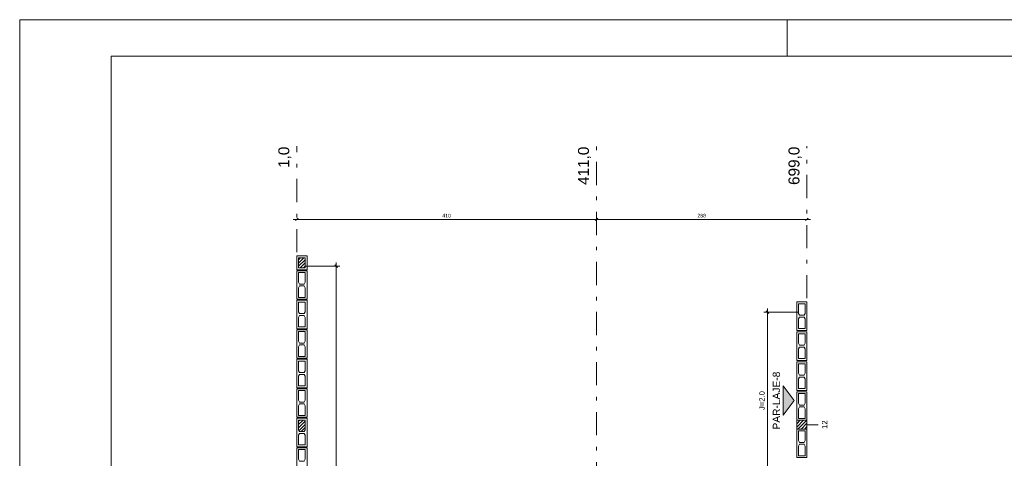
# Model space of a CAD drawing. Header units: millimetres. Extents: x 337 to 624, y -381 to -65.
# Tile 127 of 138: x 442 to 469, y -77 to -65. Entities that reach past the tile are written whole.
import ezdxf

# ---------------------------------------------------------------- set-up
doc = ezdxf.new("R2010")
doc.units = ezdxf.units.MM
doc.header["$MEASUREMENT"] = 0
doc.linetypes.add('DASHDOT2', pattern=[1.27, 0.635, -0.3175, 0, -0.3175])
for name, color, linetype, lineweight in [('Cotas', 7, 'Continuous', 5), ('Nível 1', 142, 'Continuous', 0), ('PA-Ajustes', 8, 'Continuous', 5), ('PA-Eixos', 9, 'DASHDOT2', 13), ('PA-Graute', 8, 'Continuous', 0), ('PE-Inteiro', 7, 'Continuous', 5), ('PE-Meio', 1, 'Continuous', 5), ('PE-Textos paredes', 7, 'Continuous', 5), ('PRANCHA 01', 7, 'Continuous', 20), ('Texto da cota', 7, 'Continuous', 0), ('Textos', 7, 'Continuous', 5)]:
    doc.layers.add(name, color=color, linetype=linetype, lineweight=lineweight)
doc.styles.add('Arial', font='arial.ttf')
pattern_1 = [(45, (385.778884, -227.246476), (-0.044194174, 0.044194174), [])]

msp = doc.modelspace()

# ---------------------------------------------------------------- hatches: boundary and pattern name
at = {"layer": 'PA-Ajustes', "linetype": 'Continuous'}
h = msp.add_hatch(dxfattribs=at)
h.set_pattern_fill('ANSI31', color=8, scale=0.5, style=0)
h.set_pattern_definition(pattern_1)
h.paths.add_polyline_path([(463.1952, -76.0333), (462.9152, -76.0333), (462.9152, -76.2733), (463.1952, -76.2733)])
at = {"layer": 'PA-Graute', "linetype": 'Continuous'}
h = msp.add_hatch(dxfattribs=at)
h.set_pattern_fill('ANSI31', color=8, scale=0.5, style=0)
h.set_pattern_definition(pattern_1)
h.paths.add_polyline_path([(449.465, -71.5833), (449.465, -71.8633), (449.285, -71.8633), (449.285, -71.5833)])
h = msp.add_hatch(dxfattribs=at)
h.set_pattern_fill('ANSI31', color=8, scale=0.5, style=0)
h.set_pattern_definition(pattern_1)
h.paths.add_polyline_path([(449.465, -76.027), (449.465, -76.29), (449.437, -76.342), (449.313, -76.342), (449.285, -76.29), (449.285, -76.027)])
at = {"layer": 'PE-Textos paredes', "linetype": 'Continuous'}
msp.add_hatch(color=7, dxfattribs=at).paths.add_polyline_path([(462.8452, -75.4933), (462.5452, -75.8933), (462.5452, -75.0933)])

# ---------------------------------------------------------------- linework, layer by layer
at = {"layer": 'Cotas'}
for p, q in [((457.5352, -70.5333), (449.135, -70.5333)), ((449.2703, -70.4979), (449.1996, -70.5687)), ((463.2952, -70.5333), (457.3352, -70.5333)), ((457.4705, -70.4979), (457.3998, -70.5687)), ((457.4705, -70.4979), (457.3998, -70.5687)), ((463.2305, -70.4979), (463.1598, -70.5687)), ((449.475, -71.8133), (450.415, -71.8133)), ((450.2796, -71.7779), (450.3503, -71.8487)), ((450.315, -71.7133), (450.315, -88.9935)), ((462.1152, -78.0133), (462.1152, -72.9733)), ((462.9552, -73.0733), (462.0152, -73.0733)), ((462.1505, -73.1087), (462.0798, -73.0379))]:
    msp.add_line(p, q, dxfattribs=at)
msp.add_lwpolyline([(463.2052, -76.1533), (463.5052, -76.1533)], dxfattribs=at)
at = {"layer": 'PA-Ajustes', "linetype": 'Continuous'}
msp.add_lwpolyline([(463.1952, -76.0333), (462.9152, -76.0333), (462.9152, -76.2733), (463.1952, -76.2733), (463.1952, -76.0333)], dxfattribs=at)
at = {"layer": 'PA-Eixos'}
for p, q in [((449.235, -71.4333), (449.235, -68.5333)), ((457.4352, -77.8133), (457.4352, -68.5333)), ((463.1952, -72.6933), (463.1952, -68.5333))]:
    msp.add_line(p, q, dxfattribs=at)
at = {"layer": 'PE-Inteiro', "linetype": 'Continuous'}
for points in [[(449.235, -72.7206), (449.235, -71.9406), (449.515, -71.9406), (449.515, -72.7206), (449.235, -72.7206)], [(449.235, -73.5279), (449.235, -72.7479), (449.515, -72.7479), (449.515, -73.5279), (449.235, -73.5279)], [(463.1952, -72.7933), (463.1952, -73.5733), (462.9152, -73.5733), (462.9152, -72.7933), (463.1952, -72.7933)], [(449.235, -74.3351), (449.235, -73.5551), (449.515, -73.5551), (449.515, -74.3351), (449.235, -74.3351)], [(463.1952, -73.6133), (463.1952, -74.3933), (462.9152, -74.3933), (462.9152, -73.6133), (463.1952, -73.6133)], [(449.235, -75.1424), (449.235, -74.3624), (449.515, -74.3624), (449.515, -75.1424), (449.235, -75.1424)], [(463.1952, -74.4333), (463.1952, -75.2133), (462.9152, -75.2133), (462.9152, -74.4333), (463.1952, -74.4333)], [(449.235, -75.9497), (449.235, -75.1697), (449.515, -75.1697), (449.515, -75.9497), (449.235, -75.9497)], [(463.1952, -75.2533), (463.1952, -76.0333), (462.9152, -76.0333), (462.9152, -75.2533), (463.1952, -75.2533)], [(449.235, -76.757), (449.235, -75.977), (449.515, -75.977), (449.515, -76.757), (449.235, -76.757)], [(463.1952, -76.2733), (463.1952, -77.0533), (462.9152, -77.0533), (462.9152, -76.2733), (463.1952, -76.2733)], [(449.235, -77.5643), (449.235, -76.7843), (449.515, -76.7843), (449.515, -77.5643), (449.235, -77.5643)]]:
    msp.add_lwpolyline(points, dxfattribs=at)
at = {"layer": 'PE-Inteiro', "linetype": 'Continuous', "lineweight": 5}
for points in [[(449.465, -71.9906), (449.465, -72.2536), (449.437, -72.3056), (449.313, -72.3056), (449.285, -72.2536), (449.285, -71.9906), (449.465, -71.9906)], [(449.285, -72.6706), (449.285, -72.4076), (449.313, -72.3556), (449.437, -72.3556), (449.465, -72.4076), (449.465, -72.6706), (449.285, -72.6706)], [(449.465, -72.7979), (449.465, -73.0609), (449.437, -73.1129), (449.313, -73.1129), (449.285, -73.0609), (449.285, -72.7979), (449.465, -72.7979)], [(463.1452, -72.8433), (463.1452, -73.1063), (463.1172, -73.1583), (462.9932, -73.1583), (462.9652, -73.1063), (462.9652, -72.8433), (463.1452, -72.8433)], [(449.285, -73.4779), (449.285, -73.2149), (449.313, -73.1629), (449.437, -73.1629), (449.465, -73.2149), (449.465, -73.4779), (449.285, -73.4779)], [(462.9652, -73.5233), (462.9652, -73.2603), (462.9932, -73.2083), (463.1172, -73.2083), (463.1452, -73.2603), (463.1452, -73.5233), (462.9652, -73.5233)], [(449.465, -73.6051), (449.465, -73.8681), (449.437, -73.9201), (449.313, -73.9201), (449.285, -73.8681), (449.285, -73.6051), (449.465, -73.6051)], [(463.1452, -73.6633), (463.1452, -73.9263), (463.1172, -73.9783), (462.9932, -73.9783), (462.9652, -73.9263), (462.9652, -73.6633), (463.1452, -73.6633)], [(449.285, -74.2851), (449.285, -74.0221), (449.313, -73.9701), (449.437, -73.9701), (449.465, -74.0221), (449.465, -74.2851), (449.285, -74.2851)], [(462.9652, -74.3433), (462.9652, -74.0803), (462.9932, -74.0283), (463.1172, -74.0283), (463.1452, -74.0803), (463.1452, -74.3433), (462.9652, -74.3433)], [(449.465, -74.4124), (449.465, -74.6754), (449.437, -74.7274), (449.313, -74.7274), (449.285, -74.6754), (449.285, -74.4124), (449.465, -74.4124)], [(463.1452, -74.4833), (463.1452, -74.7463), (463.1172, -74.7983), (462.9932, -74.7983), (462.9652, -74.7463), (462.9652, -74.4833), (463.1452, -74.4833)], [(449.285, -75.0924), (449.285, -74.8294), (449.313, -74.7774), (449.437, -74.7774), (449.465, -74.8294), (449.465, -75.0924), (449.285, -75.0924)], [(462.9652, -75.1633), (462.9652, -74.9003), (462.9932, -74.8483), (463.1172, -74.8483), (463.1452, -74.9003), (463.1452, -75.1633), (462.9652, -75.1633)], [(449.465, -75.2197), (449.465, -75.4827), (449.437, -75.5347), (449.313, -75.5347), (449.285, -75.4827), (449.285, -75.2197), (449.465, -75.2197)], [(463.1452, -75.3033), (463.1452, -75.5663), (463.1172, -75.6183), (462.9932, -75.6183), (462.9652, -75.5663), (462.9652, -75.3033), (463.1452, -75.3033)], [(449.285, -75.8997), (449.285, -75.6367), (449.313, -75.5847), (449.437, -75.5847), (449.465, -75.6367), (449.465, -75.8997), (449.285, -75.8997)], [(462.9652, -75.9833), (462.9652, -75.7203), (462.9932, -75.6683), (463.1172, -75.6683), (463.1452, -75.7203), (463.1452, -75.9833), (462.9652, -75.9833)], [(449.465, -76.027), (449.465, -76.29), (449.437, -76.342), (449.313, -76.342), (449.285, -76.29), (449.285, -76.027), (449.465, -76.027)], [(449.285, -76.707), (449.285, -76.444), (449.313, -76.392), (449.437, -76.392), (449.465, -76.444), (449.465, -76.707), (449.285, -76.707)], [(463.1452, -76.3233), (463.1452, -76.5863), (463.1172, -76.6383), (462.9932, -76.6383), (462.9652, -76.5863), (462.9652, -76.3233), (463.1452, -76.3233)], [(462.9652, -77.0033), (462.9652, -76.7403), (462.9932, -76.6883), (463.1172, -76.6883), (463.1452, -76.7403), (463.1452, -77.0033), (462.9652, -77.0033)], [(449.465, -76.8343), (449.465, -77.0973), (449.437, -77.1493), (449.313, -77.1493), (449.285, -77.0973), (449.285, -76.8343), (449.465, -76.8343)]]:
    msp.add_lwpolyline(points, dxfattribs=at)
at = {"layer": 'PE-Meio', "linetype": 'Continuous'}
msp.add_lwpolyline([(449.515, -71.5333), (449.515, -71.9133), (449.235, -71.9133), (449.235, -71.5333), (449.515, -71.5333)], dxfattribs=at)
at = {"layer": 'PE-Meio', "linetype": 'Continuous', "lineweight": 5}
msp.add_lwpolyline([(449.465, -71.5833), (449.465, -71.8633), (449.285, -71.8633), (449.285, -71.5833), (449.465, -71.5833)], dxfattribs=at)
at = {"layer": 'PE-Textos paredes'}
msp.add_lwpolyline([(462.8452, -75.4933), (462.5452, -75.8933), (462.5452, -75.0933), (462.8452, -75.4933)], dxfattribs=at)
at = {"layer": 'PRANCHA 01'}
for points in [[(441.653, -124.4682), (525.753, -124.4682), (525.753, -65.0682), (441.653, -65.0682), (441.653, -124.4682)], [(462.653, -66.0682), (462.653, -65.0682)]]:
    msp.add_lwpolyline(points, dxfattribs=at)
msp.add_lwpolyline([(444.153, -123.4682), (524.753, -123.4682), (524.753, -66.0682), (444.153, -66.0682)], close=True, dxfattribs=at)

# ---------------------------------------------------------------- texts
at = {"layer": 'Nível 1', "char_height": 0.3, "attachment_point": 9, "rotation": 90.00021, "line_spacing_factor": 0.9, "style": 'Arial'}
for s, insert, width in [('1,0', (449.086, -68.5433), 1.204787), ('1,0', (449.086, -68.5433), 1.204787), ('411,0', (457.2862, -68.5433), 2.136799), ('699,0', (463.0462, -68.5433), 2.136799), ('699,0', (463.0462, -68.5433), 2.136799)]:
    msp.add_mtext(s, dxfattribs=dict(at, insert=insert, width=width))
at = {"layer": 'PE-Textos paredes', "insert": (462.4612, -75.4933), "char_height": 0.2, "width": 3.167988, "attachment_point": 8, "rotation": 90.00021, "line_spacing_factor": 0.6, "style": 'Arial'}
msp.add_mtext('PAR-LAJE-8', dxfattribs=at)
at = {"layer": 'Texto da cota', "char_height": 0.1, "width": 0.506006, "attachment_point": 8, "line_spacing_factor": 0.9, "style": 'Arial'}
for s, insert in [('410', (453.3351, -70.4833)), ('288', (460.3152, -70.4833))]:
    msp.add_mtext(s, dxfattribs=dict(at, insert=insert))
at = {"layer": 'Texto da cota', "insert": (462.0402, -75.4933), "char_height": 0.15, "width": 1.036738, "attachment_point": 8, "rotation": 90.00021, "line_spacing_factor": 0.6, "style": 'Arial'}
msp.add_mtext('J=2.0', dxfattribs=at)
at = {"layer": 'Textos', "insert": (463.7547, -76.1533), "char_height": 0.15, "width": 0.466006, "attachment_point": 8, "rotation": 90.00021, "line_spacing_factor": 0.6, "style": 'Arial'}
msp.add_mtext('12', dxfattribs=at)

doc.saveas('drawing.dxf')
